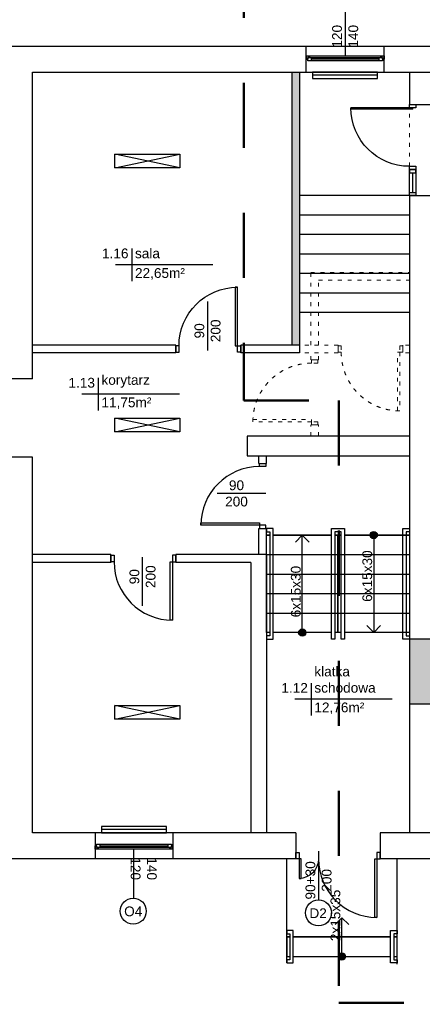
# Model space of a CAD drawing. Header units: millimetres. Extents: x 3698380 to 4312681, y 679670 to 844285.
# Tile 84 of 100: x 4183578 to 4189776, y 778991 to 794132. Entities that reach past the tile are written whole.
import ezdxf
from ezdxf.enums import TextEntityAlignment as Align

# ---------------------------------------------------------------- set-up
doc = ezdxf.new("R2010")
doc.units = ezdxf.units.MM
doc.header["$LTSCALE"] = 10
doc.set_wipeout_variables(frame=1)
doc.linetypes.add('1', pattern=[2, 1, -1])
doc.linetypes.add('ACAD_ISO03W100', pattern=[30, 12, -18])
for name, color, linetype, lineweight in [('0 20 cienka', 8, 'Continuous', 20), ('HVAC_opis_woda', 4, 'Continuous', 13), ('HVAC_zakres_opracowania', 1, '1', 50)]:
    doc.layers.add(name, color=color, linetype=linetype, lineweight=lineweight)
for name, color, linetype in [('_wytyczne ele', 6, 'Continuous'), ('A_kreskowanie', 8, 'Continuous'), ('A_sc_istn', 252, 'Continuous'), ('A_sc_proj', 2, 'Continuous'), ('A_stolarka', 252, 'Continuous'), ('A_wymiary', 1, 'Continuous')]:
    doc.layers.add(name, color=color, linetype=linetype)
doc.styles.add('OPIS1', font='ROMANS.SHX', dxfattribs={"width": 0.8})
doc.styles.get("Standard").update_dxf_attribs({"font": 'arial.ttf'})
doc.linetypes.add('TRACKS', pattern='A,0.15,[130,ltypeshp.shx,S=0.25,R=0,X=0,Y=0],0.15', length=0.3)

# ---------------------------------------------------------------- blocks, each defined once
blk = doc.blocks.new('*U460')
at = {"color": 252}
for p, q in [((-32.5, 20), (-37.5, 20)), ((-35, 15), (-35, 17.5)), ((-35, 17.5), (-32.5, 17.5)), ((-30, 17.5), (-35, 17.5)), ((-35, 17.5), (-35, 12.5)), ((-32.5, 17.5), (-32.5, 20)), ((77.5, 20), (-32.5, 20)), ((-30, 12.5), (-30, 17.5)), ((75, 17.5), (-30, 17.5)), ((80, 17.5), (75, 17.5)), ((75, 17.5), (75, 12.5)), ((82.5, 20), (77.5, 20)), ((77.5, 20), (77.5, 17.5)), ((77.5, 17.5), (80, 17.5)), ((80, 17.5), (80, 15)), ((80, 12.5), (80, 17.5)), ((-37.5, 15), (-35, 15)), ((-35, 12.5), (-30, 12.5)), ((-30, 15), (75, 15)), ((-30, 12.5), (75, 12.5)), ((-30, 12.5), (75, 12.5)), ((75, 12.5), (80, 12.5)), ((80, 15), (82.5, 15))]:
    blk.add_line(p, q, dxfattribs=at)
for points in [[(-37.5, 20), (-37.5, 15), (-35, 15)], [(82.5, 20), (82.5, 15), (80, 15)]]:
    blk.add_lwpolyline(points, dxfattribs=at)
blk = doc.blocks.new('*U259')
at = {"color": 252}
blk.add_lwpolyline([(75, 0), (0, 0)], dxfattribs=at)
for tag, p in [('H', (30, 20)), ('S', (30, -5))]:
    blk.add_attdef(tag, text='', height=15, rotation=180, dxfattribs=at).set_placement(p, align=Align.CENTER)
blk = doc.blocks.new('*U196')
blk.add_arc((0, 0), 900, 0, 90)
blk.add_wipeout([(0, 900), (35, 900), (35, 0), (0, 0)])
blk.add_wipeout([(0, 900), (35, 900), (35, 0), (0, 0)])
blk.add_wipeout([(0, 900), (35, 900), (35, 0), (0, 0)])
for points in [[(35, 900), (35, 0), (0, 0), (0, 900)], [(-50, -100), (0, -100), (0, 0), (-50, 0)]]:
    blk.add_lwpolyline(points, close=True)
blk = doc.blocks.new('*U192')
blk.add_arc((0, 0), 300, 0, 90)
blk.add_wipeout([(0, 300), (35, 300), (35, 0), (0, 0)])
blk.add_wipeout([(0, 300), (35, 300), (35, 0), (0, 0)])
blk.add_wipeout([(0, 300), (35, 300), (35, 0), (0, 0)])
for points in [[(35, 300), (35, 0), (0, 0), (0, 300)], [(-50, -100), (0, -100), (0, 0), (-50, 0)]]:
    blk.add_lwpolyline(points, close=True)
blk = doc.blocks.new('*U338')
at = {"color": 252}
blk.add_lwpolyline([(75, 0), (0, 0)], dxfattribs=at)
for tag, p in [('S', (30, 5)), ('H', (30, -20))]:
    blk.add_attdef(tag, text='', height=15, dxfattribs=at).set_placement(p, align=Align.CENTER)
blk = doc.blocks.new('*U203')
blk.add_lwpolyline([(90, 105), (240, 105), (240, -5), (90, -5)], close=True)
blk.add_wipeout([(80, 215), (85, 215), (85, 210), (245, 210), (245, 215), (250, 215), (250, 205), (80, 205)])
for points in [[(80, 215), (85, 215), (85, 210), (245, 210), (245, 215), (250, 215), (250, 205), (80, 205)], [(90, 215), (90, -5), (90, -5), (90, 215)], [(90, 215), (240, 215), (240, 105), (90, 105)]]:
    blk.add_lwpolyline(points, close=True)
for points in [[(250, 115), (250, 110), (85, 110), (85, 100), (250, 100), (250, 95), (80, 95), (80, 115)], [(80, -5), (85, -5), (85, 0), (245, 0), (245, -5), (250, -5), (250, 5), (80, 5)]]:
    blk.add_wipeout(points)
for points in [[(250, 110), (85, 110), (85, 100), (250, 100), (250, 95), (80, 95), (80, 115), (250, 115)], [(80, -5), (85, -5), (85, 0), (245, 0), (245, -5), (250, -5), (250, 5), (80, 5)]]:
    blk.add_lwpolyline(points, close=True)
blk = doc.blocks.new('*U211')
for points in [[(90, 135), (90, -35), (90, -35), (90, 135)], [(90, 135), (120, 135), (120, -35), (90, -35)]]:
    blk.add_lwpolyline(points, close=True)
for points in [[(80, 135), (85, 135), (85, 130), (125, 130), (125, 135), (130, 135), (130, 125), (80, 125)], [(80, -35), (85, -35), (85, -30), (125, -30), (125, -35), (130, -35), (130, -25), (80, -25)]]:
    blk.add_wipeout(points)
for points in [[(80, 135), (85, 135), (85, 130), (125, 130), (125, 135), (130, 135), (130, 125), (80, 125)], [(80, -35), (85, -35), (85, -30), (125, -30), (125, -35), (130, -35), (130, -25), (80, -25)]]:
    blk.add_lwpolyline(points, close=True)
blk = doc.blocks.new('*U210')
h = blk.add_hatch(color=256)
h.dxf.hatch_style = 1
h.paths.add_polyline_path([(5.6, 0, 1), (-5.6, 0, 1)])
at = {"linetype": 'ACAD_ISO03W100', "lineweight": 15}
for q in [(-49, 10.6), (-49, -10.6)]:
    blk.add_line((-59.6, 0), q, dxfattribs=at)
blk.add_line((-5.6, 0), (-59.6, 0))
at = {"ltscale": 100}
blk.add_circle((0, 0), 5.61, dxfattribs=at)
blk.add_attdef('OPIS_SCHODÓW', text='', height=15, rotation=180).set_placement((-63.1, -10), align=Align.MIDDLE_CENTER)
blk = doc.blocks.new('*U213')
h = blk.add_hatch(color=256)
h.dxf.hatch_style = 1
h.paths.add_polyline_path([(5.6, 0, 1), (-5.6, 0, 1)])
at = {"linetype": 'ACAD_ISO03W100', "lineweight": 15}
for q in [(-139, 10.6), (-139, -10.6)]:
    blk.add_line((-149.6, 0), q, dxfattribs=at)
blk.add_line((-5.6, 0), (-149.6, 0))
at = {"ltscale": 100}
blk.add_circle((0, 0), 5.61, dxfattribs=at)
blk.add_attdef('OPIS_SCHODÓW', text='', height=15).set_placement((-63.1, 10), align=Align.MIDDLE_CENTER)
blk = doc.blocks.new('*U202')
h = blk.add_hatch(color=256)
h.dxf.hatch_style = 1
h.paths.add_polyline_path([(5.6, 0, 1), (-5.6, 0, 1)])
at = {"linetype": 'ACAD_ISO03W100', "lineweight": 15}
for q in [(-139, 10.6), (-139, -10.6)]:
    blk.add_line((-149.6, 0), q, dxfattribs=at)
blk.add_line((-5.6, 0), (-149.6, 0))
at = {"ltscale": 100}
blk.add_circle((0, 0), 5.61, dxfattribs=at)
blk.add_attdef('OPIS_SCHODÓW', text='', height=15, rotation=180).set_placement((-63.1, -10), align=Align.MIDDLE_CENTER)
blk = doc.blocks.new('*U469')
at = {"color": 252}
for points in [[(35, 900), (35, 0), (0, 0), (0, 900)], [(-50, -100), (0, -100), (0, 0), (-50, 0)], [(950, 0), (950, -100), (900, -100), (900, 0)]]:
    blk.add_lwpolyline(points, close=True, dxfattribs=at)
blk.add_arc((0, 0), 900, 0, 90, dxfattribs=at)
blk = doc.blocks.new('jndf')
at = {"layer": 'A_stolarka', "ltscale": 2}
for p, q in [((6686, -1555594), (6686, -1556544)), ((6686, -1555594), (6706, -1555594)), ((6706, -1555594), (6706, -1556544))]:
    blk.add_line(p, q, dxfattribs=at)
for points in [[(5756, -1555644), (5806, -1555644), (5806, -1555544), (5756, -1555544)], [(6706, -1555644), (6756, -1555644), (6756, -1555544), (6706, -1555544)]]:
    blk.add_lwpolyline(points, close=True, dxfattribs=at)
blk.add_arc((6706, -1555644), 900, 180, 270, dxfattribs=at)
blk = doc.blocks.new('d')
at = {"layer": 'A_kreskowanie', "ltscale": 2}
h = blk.add_hatch(color=252, dxfattribs=at)
h.dxf.hatch_style = 1
h.paths.add_polyline_path([(3731432.76, 791007.02), (3731312.76, 791007.02), (3731312.76, 789647.02), (3731432.76, 789647.02)])
h.paths.add_polyline_path([(3732874.74, 789327.02), (3732874.74, 789347.02), (3731432.76, 789347.02), (3731432.76, 789227.02), (3732874.74, 789227.02)])
h.paths.add_polyline_path([(3732754.74, 789227.02), (3732634.74, 789227.02), (3732634.74, 789127.02), (3732754.74, 789127.02)])
h.paths.add_polyline_path([(3734281.53, 789347.02), (3733874.74, 789347.02), (3733874.74, 789227.02), (3734281.53, 789227.02)])
h.paths.add_polyline_path([(3734161.53, 791007.02), (3734041.53, 791007.02), (3734041.53, 790927.02), (3734041.53, 790357.02), (3734041.53, 789347.02), (3734161.53, 789347.02)])
h.paths.add_polyline_path([(3736381.9, 791007.02), (3736261.9, 791007.02), (3736261.9, 789347.02), (3735463.65, 789347.02), (3735314.74, 789347.02), (3735314.74, 789227.02), (3736381.9, 789227.02)])
h.paths.add_polyline_path([(3735583.65, 789227.02), (3735463.65, 789227.02), (3735463.65, 787727.02), (3735583.65, 787727.02)])
h.paths.add_polyline_path([(3732754.74, 788122.56), (3732634.74, 788122.56), (3732634.74, 787727.02), (3732754.74, 787727.02)])
h.paths.add_polyline_path([(3731432.76, 789527.02), (3731312.76, 789527.02), (3731312.76, 787727.02), (3731432.76, 787727.02)])
h.paths.add_polyline_path([(3730049.12, 787727.02), (3729235.08, 787727.02), (3729235.08, 787627.02), (3729285.08, 787627.02), (3729285.08, 787527.02, 0.02784244), (3729290.65, 787427.02), (3730049.12, 787427.02)])
h.paths.add_polyline_path([(3729285.08, 787527.02), (3729235.08, 787527.02), (3729235.08, 787427.02), (3729290.65, 787427.02, -0.02784244)], flags=17)
h.paths.add_polyline_path([(3729285.08, 787627.02), (3729235.08, 787627.02), (3729235.08, 787527.02), (3729285.08, 787527.02)], flags=17)
h.paths.add_polyline_path([(3729114.74, 784607.02), (3728714.74, 784607.02), (3728714.74, 783607.02), (3729114.74, 783607.02)])
h.paths.add_polyline_path([(3729220.66, 783607.02), (3729114.74, 783607.02), (3729114.74, 783487.02), (3729220.66, 783487.02)])
h.paths.add_polyline_path([(3729309.74, 783607.02), (3729220.66, 783607.02), (3729220.66, 783487.02), (3729309.74, 783487.02)])
h.paths.add_polyline_path([(3732204.74, 783607.02), (3730709.74, 783607.02), (3730709.74, 783487.02), (3732204.74, 783487.02)])
h.paths.add_polyline_path([(3732324.74, 783707.02), (3732204.74, 783707.02), (3732204.74, 781627.02), (3732324.74, 781627.02)])
h.paths.add_polyline_path([(3735344.74, 786027.02), (3735224.74, 786027.02), (3732324.74, 786027.02), (3732324.74, 785907.02), (3735224.74, 785907.02), (3735224.74, 781627.02), (3735344.74, 781627.02)])
h.paths.add_polyline_path([(3744114.74, 791127.02), (3735314.74, 791127.02), (3735314.74, 791007.02), (3744114.74, 791007.02)])
h.paths.add_polyline_path([(3740100.05, 791007.02), (3739980.05, 791007.02), (3739980.05, 787727.02), (3740100.05, 787727.02)])
h.paths.add_polyline_path([(3742214.74, 791007.02), (3742094.74, 791007.02), (3742094.74, 787727.02), (3742214.74, 787727.02)])
h.paths.add_polyline_path([(3727024.74, 793327.02), (3726904.74, 793327.02), (3726904.74, 789127.02), (3727024.74, 789127.02)])
at = {"layer": '0 20 cienka', "color": 252, "linetype": 'ACAD_ISO03W100', "ltscale": 0.5}
blk.add_line((3728714.74, 791427.02), (3728714.74, 792827.02), dxfattribs=at)
for points in [[(3727194.74, 789127.02), (3727194.74, 790247.02), (3728714.74, 790247.02)], [(3727314.74, 789127.02), (3727314.74, 790127.02), (3728714.74, 790127.02)], [(3727614.91, 789127.02), (3727024.74, 789127.02)], [(3727614.91, 789007.02), (3727024.74, 789007.02)], [(3727194.74, 788899.79), (3727194.74, 789007.02)], [(3727314.74, 788899.79), (3727314.74, 789007.02)], [(3727614.91, 789127.02), (3727614.91, 789007.02)], [(3728714.74, 789127.02), (3728614.91, 789127.02)], [(3728614.91, 789127.02), (3728614.91, 789007.02)], [(3728714.74, 789007.02), (3728614.91, 789007.02)], [(3727314.74, 788899.79), (3727194.74, 788899.79)], [(3727194.74, 787727.02), (3727194.74, 787899.79)], [(3727314.74, 787899.79), (3727194.74, 787899.79)], [(3727314.74, 787727.02), (3727314.74, 787899.79)]]:
    blk.add_lwpolyline(points, dxfattribs=at)
for points in [[(3727614.91, 789017.02), (3727614.91, 789117.02), (3727664.91, 789117.02), (3727664.91, 789017.02)], [(3728529.91, 788117.02), (3728529.91, 789017.02), (3728564.91, 789017.02), (3728564.91, 788117.02)], [(3728614.91, 789117.02), (3728564.91, 789117.02), (3728564.91, 789017.02), (3728614.91, 789017.02)], [(3727204.74, 788899.79), (3727304.74, 788899.79), (3727304.74, 788849.79), (3727204.74, 788849.79)], [(3726304.74, 787984.79), (3727204.74, 787984.79), (3727204.74, 787949.79), (3726304.74, 787949.79)], [(3727304.74, 787899.79), (3727304.74, 787949.79), (3727204.74, 787949.79), (3727204.74, 787899.79)]]:
    blk.add_lwpolyline(points, close=True, dxfattribs=at)
for centre, start, end in [((3728564.91, 789017.02), 180, 270), ((3727204.74, 787949.79), 90, 180)]:
    blk.add_arc(centre, 900, start, end, dxfattribs=at)
at = {"layer": 'A_sc_istn', "color": 252}
for points in [[(3722514.74, 788607.02), (3722514.74, 793727.02), (3744014.74, 793727.02), (3744014.74, 797027.02)], [(3722914.74, 788607.02), (3722914.74, 793327.02), (3744414.74, 793327.02), (3744414.74, 797027.02)], [(3727124.74, 793327.02), (3727124.74, 793727.02)], [(3728324.74, 793327.02), (3728324.74, 793727.02)], [(3728714.74, 793327.02), (3728714.74, 792827.02)], [(3724178.91, 791852.42), (3725178.91, 792064.55)], [(3725178.91, 791852.42), (3724178.91, 792064.55)], [(3728714.74, 791427.02), (3728714.74, 784607.02)], [(3724440.16, 790611.41), (3724440.16, 790111.41)], [(3725690.16, 790361.41), (3724190.16, 790361.41)], [(3725117.62, 789127.02), (3722914.74, 789127.02)], [(3725117.62, 789007.02), (3722914.74, 789007.02)], [(3725117.62, 789007.02), (3725117.62, 789127.02)], [(3727024.74, 789127.02), (3726117.62, 789127.02)], [(3726117.62, 789007.02), (3726117.62, 789127.02)], [(3727024.74, 789007.02), (3726117.62, 789007.02)], [(3722914.74, 788607.02), (3722514.74, 788607.02)], [(3723923.85, 788622.65), (3723923.85, 788122.65)], [(3725173.85, 788372.65), (3723673.85, 788372.65)], [(3724178.91, 787793.16), (3725178.91, 788005.3)], [(3725178.91, 787793.16), (3724178.91, 788005.3)], [(3728714.74, 787727.02), (3726214.74, 787727.02), (3726214.74, 787427.02), (3728714.74, 787427.02)], [(3726964.74, 781227.02), (3722514.74, 781227.02), (3722514.74, 787407.02)], [(3722914.74, 787407.02), (3722514.74, 787407.02)], [(3726964.74, 781627.02), (3722914.74, 781627.02), (3722914.74, 787407.02)], [(3726394.74, 787308.9), (3726394.74, 787427.02)], [(3726514.74, 787308.9), (3726514.74, 787427.02)], [(3726394.74, 787308.9), (3726514.74, 787308.9)], [(3726394.74, 785907.02), (3726394.74, 786308.9)], [(3726514.74, 785907.02), (3726514.74, 786308.9)], [(3724117.62, 785907.02), (3722914.74, 785907.02)], [(3724117.62, 785907.02), (3724117.62, 785787.02)], [(3726514.74, 785907.02), (3725117.62, 785907.02)], [(3725117.62, 785907.02), (3725117.62, 785787.02)], [(3726514.74, 785907.02), (3726514.74, 781627.02)], [(3724117.62, 785787.02), (3722914.74, 785787.02)], [(3726274.74, 785787.02), (3725117.62, 785787.02)], [(3726274.74, 785787.02), (3726274.74, 781627.02)], [(3727201.06, 783931.67), (3727201.06, 783431.67)], [(3724178.91, 783375), (3725178.91, 783587.13)], [(3725178.91, 783375), (3724178.91, 783587.13)], [(3728451.06, 783681.67), (3726951.06, 783681.67)], [(3728714.74, 783607.02), (3728714.74, 781627.02)], [(3729114.74, 783607.02), (3728714.74, 783607.02)], [(3723874.74, 781627.02), (3723874.74, 781227.02)], [(3723874.74, 781627.02), (3723874.74, 781227.02)], [(3725074.74, 781627.02), (3725074.74, 781227.02)], [(3725074.74, 781627.02), (3725074.74, 781227.02)], [(3726964.74, 781627.02), (3726964.74, 781227.02)], [(3729309.74, 781627.02), (3728264.74, 781627.02)], [(3728264.74, 781627.02), (3728264.74, 781227.02)], [(3729309.74, 781227.02), (3728264.74, 781227.02)]]:
    blk.add_lwpolyline(points, dxfattribs=at)
for points in [[(3728224.74, 793327.02), (3727224.74, 793327.02), (3727224.74, 793227.02), (3728224.74, 793227.02)], [(3724178.91, 792064.55), (3725178.91, 792064.55), (3725178.91, 791852.42), (3724178.91, 791852.42)], [(3724178.91, 788005.3), (3725178.91, 788005.3), (3725178.91, 787793.16), (3724178.91, 787793.16)], [(3724178.91, 783587.13), (3725178.91, 783587.13), (3725178.91, 783375), (3724178.91, 783375)], [(3724974.74, 781726.99), (3723974.74, 781726.99), (3723974.74, 781626.99), (3724974.74, 781626.99)]]:
    blk.add_lwpolyline(points, close=True, dxfattribs=at)
at = {"layer": 'A_sc_istn', "color": 252, "linetype": 'TRACKS', "ltscale": 20}
for points in [[(3728224.74, 793277.02), (3727224.74, 793277.02)], [(3724974.74, 781676.99), (3723974.74, 781676.99)]]:
    blk.add_lwpolyline(points, dxfattribs=at)
at = {"layer": 'A_sc_istn', "color": 252}
blk.add_circle((3724463.11, 780423.23), 200, dxfattribs=at)
at = {"layer": 'A_sc_proj', "color": 252, "ltscale": 2}
for p, q in [((3726904.74, 793327.02), (3726904.74, 789127.02)), ((3727024.74, 793327.02), (3727024.74, 789007.02)), ((3728714.74, 792827.02), (3729114.74, 792827.02)), ((3728714.74, 791427.02), (3729114.74, 791427.02))]:
    blk.add_line(p, q, dxfattribs=at)
at = {"layer": 'A_stolarka', "color": 252, "ltscale": 2}
blk.add_line((3728764.74, 791477.02), (3728764.74, 791777.02), dxfattribs=at)
for points in [[(3728714.74, 791827.02), (3728714.74, 791777.02), (3728814.74, 791777.02), (3728814.74, 791827.02)], [(3728814.74, 791827.02), (3728814.74, 791427.02), (3728714.74, 791427.02), (3728714.74, 791827.02)], [(3728714.74, 791427.02), (3728714.74, 791477.02), (3728814.74, 791477.02), (3728814.74, 791427.02)]]:
    blk.add_lwpolyline(points, close=True, dxfattribs=at)
at = {"layer": 'A_wymiary', "color": 252, "ltscale": 2}
for p, q in [((3728714.74, 791427.02), (3727024.74, 791427.02)), ((3728714.74, 791127.02), (3727024.74, 791127.02)), ((3728714.74, 790827.02), (3727024.74, 790827.02)), ((3728714.74, 790527.02), (3727024.74, 790527.02)), ((3728714.74, 790227.02), (3727024.74, 790227.02)), ((3728714.74, 789927.02), (3727024.74, 789927.02)), ((3728714.74, 789627.02), (3727024.74, 789627.02))]:
    blk.add_line(p, q, dxfattribs=at)
at = {"layer": 'A_sc_istn', "color": 252, "linetype": 'ACAD_ISO03W100'}
ref = blk.add_blockref('*U259', (3727724.74, 793577.05), dxfattribs=dict(at, xscale=-10, yscale=10, zscale=10, rotation=270))
ref.add_attrib('S', '120', dxfattribs={"layer": '0', "color": 252, "height": 150, "rotation": 90}).set_placement((3727674.74, 793877.05), align=Align.CENTER)
ref.add_attrib('H', '140', dxfattribs={"layer": '0', "color": 252, "height": 150, "rotation": 90}).set_placement((3727924.74, 793877.05), align=Align.CENTER)
at = {"layer": 'A_sc_istn', "color": 252, "xscale": -10, "yscale": 10, "zscale": 10}
blk.add_blockref('*U460', (3727949.74, 793377.05), dxfattribs=at)
at = {"layer": 'A_sc_istn', "color": 252, "xscale": -1}
blk.add_blockref('*U469', (3726067.62, 789117.02), dxfattribs=at)
at = {"layer": 'A_sc_istn', "color": 252, "linetype": 'ACAD_ISO03W100'}
ref = blk.add_blockref('*U259', (3725605.62, 789047.36), dxfattribs=dict(at, xscale=-10, yscale=10, zscale=10, rotation=270))
ref.add_attrib('S', '90', dxfattribs={"layer": '0', "color": 252, "height": 150, "rotation": 90}).set_placement((3725555.62, 789347.36), align=Align.CENTER)
ref.add_attrib('H', '200', dxfattribs={"layer": '0', "color": 252, "height": 150, "rotation": 90}).set_placement((3725805.62, 789347.36), align=Align.CENTER)
at = {"layer": 'A_sc_istn', "color": 252, "linetype": 'ACAD_ISO03W100', "xscale": 10, "yscale": 10, "zscale": 10}
blk.add_blockref('*U338', (3725752.57, 786847.61), dxfattribs=at).add_auto_attribs({'S': '90', 'H': '200'})
at = {"layer": 'A_sc_istn', "color": 252, "rotation": 180}
blk.add_blockref('*U469', (3725067.62, 785797.02), dxfattribs=at)
at = {"layer": 'A_sc_istn', "color": 252, "linetype": 'ACAD_ISO03W100', "xscale": 10, "yscale": 10, "zscale": 10, "rotation": 270}
blk.add_blockref('*U259', (3724605.62, 785866.69), dxfattribs=at).add_auto_attribs({'S': '90', 'H': '200'})
at = {"layer": 'A_sc_istn', "color": 252, "xscale": -10, "yscale": 10, "zscale": 10}
for name, p, rotation in [('*U460', (3724249.74, 781576.96), 180), ('*U211', (3728174.74, 780927.02), 90)]:
    blk.add_blockref(name, p, dxfattribs=dict(at, rotation=rotation))
at = {"layer": 'A_sc_istn', "color": 252, "linetype": 'ACAD_ISO03W100'}
ref = blk.add_blockref('*U338', (3724474.74, 781376.96), dxfattribs=dict(at, xscale=-10, yscale=10, zscale=10, rotation=90))
ref.add_attrib('S', '120', dxfattribs={"layer": '0', "color": 252, "height": 150, "rotation": 270}).set_placement((3724424.74, 781076.96), align=Align.CENTER)
ref.add_attrib('H', '140', dxfattribs={"layer": '0', "color": 252, "height": 150, "rotation": 270}).set_placement((3724674.74, 781076.96), align=Align.CENTER)
at = {"layer": 'A_stolarka', "color": 252, "xscale": -1, "rotation": 270}
blk.add_blockref('jndf', (5284358.49, 786071.29), dxfattribs=at)
at = {"layer": 'A_sc_istn', "color": 252, "char_height": 300}
for s, insert, attachment_point in [('{\\H0.5x;1.16}', (3724390.16, 790461.41), 9), ('{\\H0.5x;sala}', (3724490.16, 790461.41), 7), ('{\\H0.5x;22,65m²}', (3724490.16, 790311.41), 1), ('{\\H0.5x;1.13}', (3723873.85, 788472.65), 9), ('{\\H0.5x;korytarz}', (3723973.85, 788472.65), 7), ('{\\H0.5x;11,75m²}', (3723973.85, 788322.65), 1), ('{\\H0.5x;klatka schodowa}', (3727251.06, 783781.67), 7), ('{\\H0.5x;1.12}', (3727151.06, 783781.67), 9), ('{\\H0.5x;12,76m²}', (3727251.06, 783631.67), 1), ('{\\H0.5x;O4}', (3724323.4, 780343.26), 7)]:
    blk.add_mtext_dynamic_manual_height_columns(s, width=232.5953, gutter_width=12.5, heights=[0], dxfattribs=dict(at, insert=insert, attachment_point=attachment_point))
at = {"layer": 'A_sc_istn', "color": 252}
for points in [[(3726824.74, 779627.02), (3726824.74, 781227.02)], [(3728524.74, 779608.51), (3728524.74, 781227.02)]]:
    blk.add_lwpolyline(points, dxfattribs=at)
at = {"layer": 'A_sc_istn', "color": 252, "xscale": 10, "yscale": 10, "zscale": 10, "rotation": 270}
blk.add_blockref('*U203', (3726564.74, 787107.02), dxfattribs=at)
at = {"layer": 'A_sc_istn', "color": 252, "rotation": 180}
blk.add_blockref('*U196', (3728214.74, 781227.02), dxfattribs=at)
at = {"layer": 'A_sc_istn', "color": 252}
for points in [[(3726394.74, 786308.9), (3726514.74, 786308.9)], [(3726514.74, 785907.02), (3727614.74, 785907.02)], [(3727614.74, 785907.02), (3728714.74, 785907.02)], [(3726514.74, 785607.02), (3727614.74, 785607.02)], [(3727614.74, 785607.02), (3728714.74, 785607.02)], [(3726514.74, 785307.02), (3727614.74, 785307.02)], [(3727614.74, 785307.02), (3728714.74, 785307.02)], [(3726514.74, 785007.02), (3727614.74, 785007.02)], [(3727614.74, 785007.02), (3728714.74, 785007.02)], [(3729114.74, 784607.02), (3728714.74, 784607.02)]]:
    blk.add_lwpolyline(points, dxfattribs=at)
blk.add_circle((3727314.74, 780397.02), 200, dxfattribs=at)
at = {"layer": 'A_sc_proj', "color": 252, "ltscale": 2}
blk.add_line((3728714.74, 784607.02), (3728714.74, 783607.02), dxfattribs=at)
at = {"layer": 'A_sc_istn', "color": 252, "rotation": 90.00000000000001}
blk.add_blockref('*U469', (3726404.74, 786358.9), dxfattribs=at)
at = {"layer": 'A_sc_istn', "color": 252, "xscale": 10, "yscale": 10, "zscale": 10}
for name, p, rotation, values in [('*U202', (3727064.74, 784707.02), 270, {'OPIS_SCHODÓW': '6x15x30'}), ('*U213', (3728164.74, 786207.02), 89.99999999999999, {'OPIS_SCHODÓW': '6x15x30'}), ('*U210', (3727674.74, 779727.02), 270, {'OPIS_SCHODÓW': '2x15x35'})]:
    blk.add_blockref(name, p, dxfattribs=dict(at, rotation=rotation)).add_auto_attribs(values)
at = {"layer": 'A_sc_istn', "color": 252, "xscale": -1, "rotation": 180}
blk.add_blockref('*U192', (3727014.74, 781227.02), dxfattribs=at)
at = {"layer": 'A_sc_istn', "color": 252, "insert": (3727175.03, 780317.06), "char_height": 300, "attachment_point": 7}
blk.add_mtext_dynamic_manual_height_columns('{\\H0.5x;D2}', width=232.5953, gutter_width=12.5, heights=[0], dxfattribs=at)
at = {"layer": 'A_sc_istn', "color": 252, "xscale": 10, "yscale": 10, "zscale": 10, "rotation": 90}
blk.add_blockref('*U338', (3727314.74, 780597.02), dxfattribs=at).add_auto_attribs({'S': '90+30', 'H': '200'})
blk = doc.blocks.new('A$C77EF4F1D')
at = {"layer": 'HVAC_zakres_opracowania', "color": 2, "ltscale": 100}
for p, q in [((-2548, 1835), (-2548, -5052)), ((-2548, -5052), (-1085, -5052)), ((-1085, -5052), (-1085, -14311)), ((-1085, -14311), (16739, -14311))]:
    blk.add_line(p, q, dxfattribs=at)

msp = doc.modelspace()

# ---------------------------------------------------------------- block references
at = {"layer": 'A_wymiary'}
msp.add_blockref('d', (460863, 0), dxfattribs=at)

# ---------------------------------------------------------------- next in the draw order: block references
at = {"layer": '_wytyczne ele', "color": 2, "ltscale": 2}
msp.add_blockref('A$C77EF4F1D', (4189578, 793327), dxfattribs=at)

# ---------------------------------------------------------------- next in the draw order: texts
at = {"layer": 'HVAC_opis_woda', "color": 0, "insert": (4070551, 805214), "char_height": 187.5, "width": 10398.91, "attachment_point": 1, "rotation": 360, "style": 'OPIS1'}
msp.add_mtext('\\pi-562.5,l750,t750;{\\T0.85;1.^IRysunek rozpatrywać razem z projektami pozostałych branż oraz opisem technicznym \\P2.^IProwadzenie przewodów na rysunku pokazano schematycznie w celu zachowania czytelności opracowania. Dokładną trasę prowadzenia ruraży ustalić w trakcie wykonywania prac montażowych. W razie kolizji korygować na bieżąco na budowie\\P3.^IW miejscach montażu armatury na przewodach należy przewidzieć dostęp do tej armatury\\P}4.^IInstalację C.O. na parterz prowadzić w warstwach posadzkowych. W części nieobejętem opracowaniem - pod stropem w obudowie\\P5.^IDobór grzejników wykonano dla temperatury zasilania i powrotu 70/50°C\\P6.^IRury izolować zgodnie z opisem technicznym\\P7.^IInstalację C.O. należy włączyć do istenijącej instalacji na poziomie piwnicy. Należy wykonać osobny obieg i wyposażyć go w odpowienią armaturę i pompę obiegową\\P8.^INa wszystkich grzejnikach zastosować zabudowy chroniące przed oparzeniem', dxfattribs=at)

doc.saveas('drawing.dxf')
